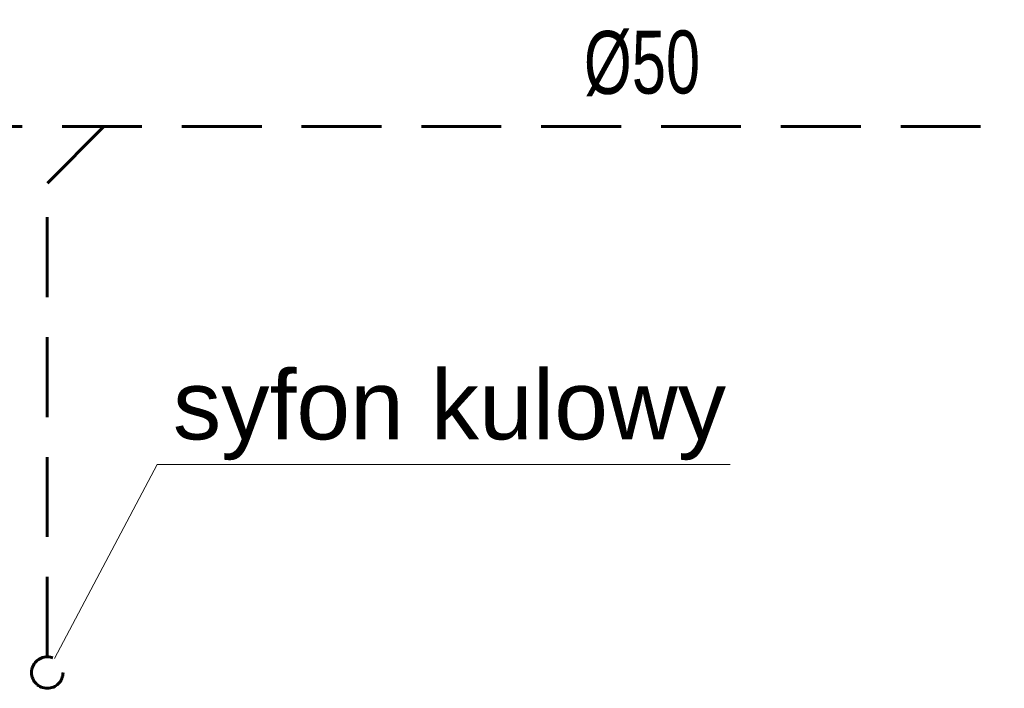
# Model space of a CAD drawing. Extents: x 4615668 to 9294084, y 16339 to 10688993.
# Tile 224 of 256: x 4721503 to 4721660, y 5342565 to 5342672. Entities that reach past the tile are written whole.
import ezdxf
from ezdxf.enums import TextEntityAlignment as Align

# ---------------------------------------------------------------- set-up
doc = ezdxf.new("R2010")
doc.units = 0
doc.header["$MEASUREMENT"] = 0
doc.linetypes.add('DASHED', pattern=[19.05, 12.7, -6.35])
for name, color, linetype, lineweight in [('_InstKAN_Pion1', 41, 'Continuous', 35), ('_T_w-k_Tr_ks', 34, 'Continuous', 60), ('Wymiat 100', 251, 'Continuous', 5)]:
    doc.layers.add(name, color=color, linetype=linetype, lineweight=lineweight)
doc.layers.add('IS_Działka (Widok 2D i 3D)', color=7, linetype='Continuous', lineweight=5, true_color=0x000000)
doc.styles.add('Arial_____', font='arial.ttf')
doc.styles.add('opis instalacje', font='arial.ttf', dxfattribs={"width": 0.7, "height": 12})

# ---------------------------------------------------------------- blocks, each defined once
blk = doc.blocks.new('G$CD8D7E6ED')
at = {"layer": '_T_w-k_Tr_ks', "linetype": 'DASHED'}
for p, q in [((98.29, 431.67), (835.8, 431.67)), ((638.35, 431.67), (629.35, 422.67)), ((629.35, 347.41), (629.35, 422.67))]:
    blk.add_line(p, q, dxfattribs=at)
blk.add_circle((629.35, 344.91), 2.5, dxfattribs=at)
at = {"layer": 'IS_Działka (Widok 2D i 3D)', "color": 4}
for q in [(630.51, 347.12), (737.94, 377.97)]:
    blk.add_line((646.82, 377.97), q, dxfattribs=at)
at = {"layer": '_InstKAN_Pion1', "linetype": 'Continuous', "style": 'opis instalacje', "width": 0.7}
blk.add_text('%%C50', height=10, rotation=0.3693, dxfattribs=at).set_placement((723.91, 441.92), align=Align.MIDDLE)
at = {"layer": 'IS_Działka (Widok 2D i 3D)', "color": 3, "style": 'Arial_____'}
blk.add_text('syfon kulowy', height=11, dxfattribs=at).set_placement((649.32, 392.97), align=Align.TOP_LEFT)

msp = doc.modelspace()

# ---------------------------------------------------------------- block references
at = {"layer": 'Wymiat 100', "color": 5, "lineweight": 0, "ltscale": 40}
msp.add_blockref('G$CD8D7E6ED', (4720878.12, 5342222.91), dxfattribs=at)

doc.saveas('drawing.dxf')
